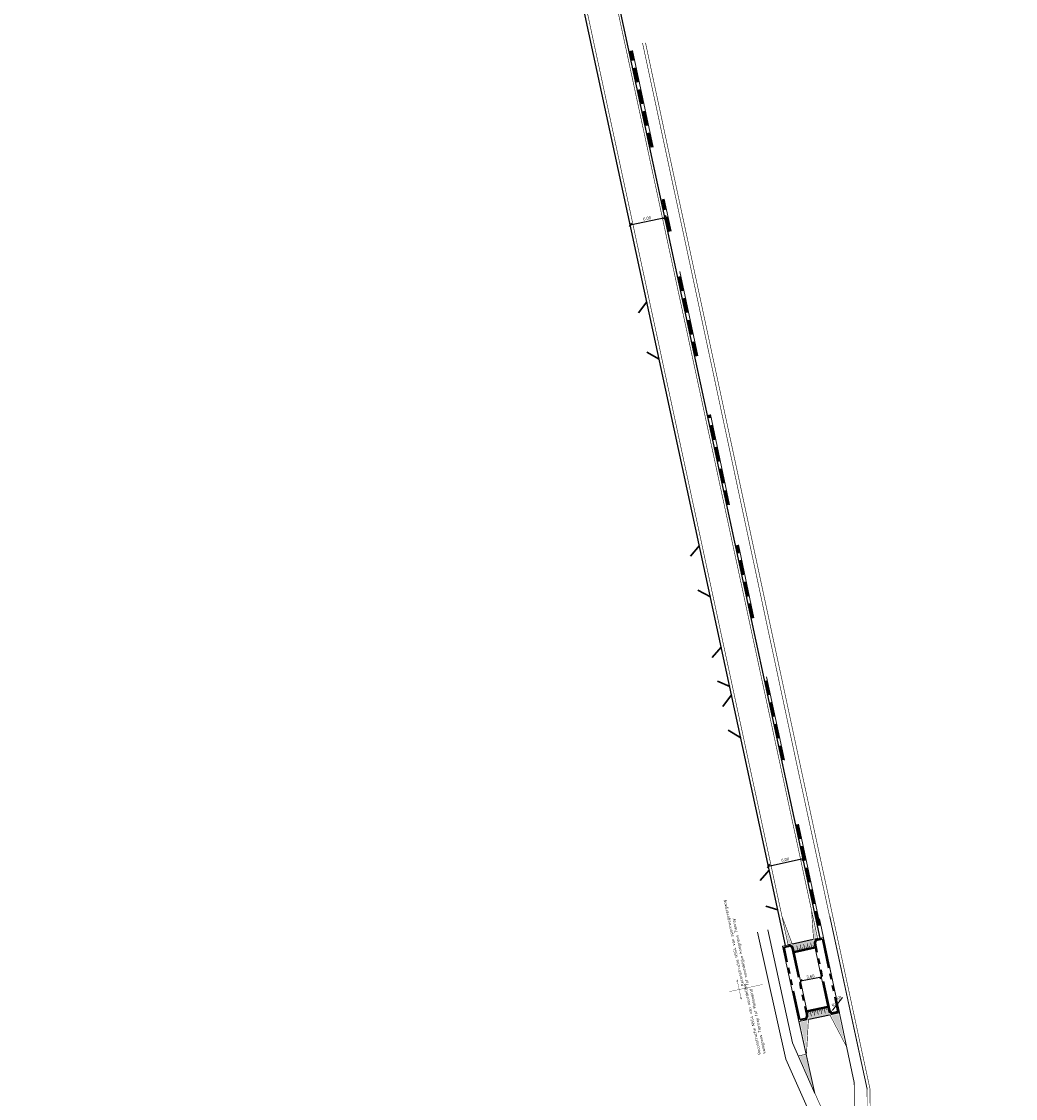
# Model space of a CAD drawing. Header units: metres. Extents: x -5 to 205656, y -9 to 393038.
# Tile 10 of 29: x 203820 to 203988, y 390033 to 390215. Entities that reach past the tile are written whole.
import ezdxf

# ---------------------------------------------------------------- set-up
doc = ezdxf.new("R2010")
doc.units = ezdxf.units.M
for name, pattern in [('DASHED', [0.75, 0.5, -0.25]), ('VH-OPSLUITBAND_100X200', [16, 8, -2, 4, -2]), ('VH-TROTTOIRBAND_180-200', [20, 10, -2, 2, -2, 2, -2]), ('VW-1-1_STREEP', [2, 1, -1])]:
    doc.linetypes.add(name, pattern=pattern)
for name, color, linetype, lineweight in [('N-WE-VH-KANTOPSLUITING_OPSLUITBAND_100X200-G', 7, 'VH-OPSLUITBAND_100X200', 30), ('N-WE-VH-KANTOPSLUITING_TROTTOIRBAND_180 200-G', 6, 'VH-TROTTOIRBAND_180-200', 40), ('N-WE-VH-KANTOPSLUITING_VOORKANTBAND-G', 7, 'Continuous', 15), ('N-WE-VH-VERHARDING_MOLGOOT-NIEUW-VLAK GESTRAAT', 165, 'Continuous', 18), ('N-WE-VW-MARKERING_LANGS_STREEP_11-G', 255, 'VW-1-1_STREEP', 13), ('RWS banden', 130, 'DASHED', 40), ('X-XX-AL-AANKLEDING-M', 7, 'Continuous', 18), ('X-XX-AL-AANPIJLING-M', 7, 'Continuous', 18), ('X-XX-AL-M', 7, 'Continuous', 18)]:
    doc.layers.add(name, color=color, linetype=linetype, lineweight=lineweight)
for name, color, linetype in [('N-WE-VH-KANTVERHARDING-G', 7, 'Continuous'), ('N-WE-VH-PLATEAU-G', 7, 'Continuous'), ('N-WE-VW-MARKERING_LANGS_STREEP-G', 255, 'Continuous'), ('N-WE-VW-MARKERING_PUNTSTUK', 255, 'Continuous')]:
    doc.layers.add(name, color=color, linetype=linetype)
doc.styles.add('NLCS-ISO-M200-T25', font='NLCS-ISO.ttf', dxfattribs={"height": 0.5})
doc.styles.get("Standard").update_dxf_attribs({"font": 'arial.ttf'})
doc.dimstyles.new('NLCS-M200-T25-PIJL_L3_H2', dxfattribs={"dimscale": 0.2, "dimtxt": 2.5, "dimasz": 2.5, "dimexe": 2, "dimexo": 2, "dimgap": 0.7, "dimtad": 1, "dimdec": 3, "dimzin": 0, "dimdsep": 46, "dimtxsty": 'NLCS-ISO-M200-T25', "dimcen": 0, "dimdle": 2, "dimclrd": 256, "dimclre": 256, "dimclrt": 256, "dimazin": 0, "dimtfac": 1, "dimtdec": 3, "dimtofl": 0, "dimtmove": 0, "dimatfit": 3, "dimfxl": 2, "dimfxlon": 1, "dimtfillclr": 256, "dimtolj": 1, "dimtzin": 0, "dimlwd": -1, "dimlwe": -1, "dimarcsym": 0})
doc.dimstyles.new('NLCS_1-200', dxfattribs={"dimscale": 0.2, "dimtxt": 2.5, "dimasz": 2.5, "dimexe": 1.25, "dimexo": 0.625, "dimtad": 1, "dimzin": 1, "dimtxsty": 'Standard', "dimblk": 'OBLIQUE', "dimcen": 0, "dimse1": 1, "dimse2": 1, "dimadec": 0, "dimazin": 0, "dimtfac": 1, "dimtmove": 0, "dimatfit": 3, "dimfxl": 1, "dimarcsym": 0})

# ---------------------------------------------------------------- blocks, each defined once
blk = doc.blocks.new('*U214')
at = {"layer": 'N-WE-VH-PLATEAU-G', "transparency": 33554687}
h = blk.add_hatch(color=251, dxfattribs=at)
h.dxf.hatch_style = 1
h.paths.add_polyline_path([(3.6, -0.5), (3.6, 0.8), (0, 0.8), (0, -0.5)])
at = {"layer": 'N-WE-VH-PLATEAU-G', "color": 7, "true_color": 0xffffff}
for points, const_width in [([(0, 0.9), (3.6, 0.9)], 0.2), ([(0.25, 0.4), (0.25, 0.8)], 0.1), ([(0.55, -0.1), (0.55, 0.8)], 0.1), ([(0.85, 0.4), (0.85, 0.8)], 0.1), ([(1.15, -0.1), (1.15, 0.8)], 0.1), ([(1.45, 0.4), (1.45, 0.8)], 0.1), ([(1.75, -0.1), (1.75, 0.8)], 0.1), ([(2.05, 0.4), (2.05, 0.8)], 0.1), ([(2.35, -0.1), (2.35, 0.8)], 0.1), ([(2.65, 0.4), (2.65, 0.8)], 0.1), ([(2.95, -0.1), (2.95, 0.8)], 0.1), ([(3.25, 0.4), (3.25, 0.8)], 0.1), ([(3.55, -0.1), (3.55, 0.8)], 0.1)]:
    blk.add_lwpolyline(points, dxfattribs=dict(at, const_width=const_width))
at = {"layer": 'N-WE-VH-PLATEAU-G'}
for points in [[(0, 1), (3.6, 1)], [(0, -0.5), (3.6, -0.5)]]:
    blk.add_lwpolyline(points, dxfattribs=at)
at = {"layer": 'N-WE-VH-PLATEAU-G', "color": 7, "true_color": 0xffffff}
blk.add_lwpolyline([(0, 0.8), (3.6, 0.8)], dxfattribs=at)
blk = doc.blocks.new('*U215')
at = {"layer": 'N-WE-VH-PLATEAU-G', "transparency": 33554687}
h = blk.add_hatch(color=251, dxfattribs=at)
h.dxf.hatch_style = 1
h.paths.add_polyline_path([(3.58, -0.5), (3.58, 0.8), (0, 0.8), (0, -0.5)])
at = {"layer": 'N-WE-VH-PLATEAU-G', "color": 7, "true_color": 0xffffff}
for points, const_width in [([(0, 0.9), (3.58, 0.9)], 0.2), ([(0.25, 0.4), (0.25, 0.8)], 0.1), ([(0.55, -0.1), (0.55, 0.8)], 0.1), ([(0.85, 0.4), (0.85, 0.8)], 0.1), ([(1.15, -0.1), (1.15, 0.8)], 0.1), ([(1.45, 0.4), (1.45, 0.8)], 0.1), ([(1.75, -0.1), (1.75, 0.8)], 0.1), ([(2.05, 0.4), (2.05, 0.8)], 0.1), ([(2.35, -0.1), (2.35, 0.8)], 0.1), ([(2.65, 0.4), (2.65, 0.8)], 0.1), ([(2.95, -0.1), (2.95, 0.8)], 0.1)]:
    blk.add_lwpolyline(points, dxfattribs=dict(at, const_width=const_width))
at = {"layer": 'N-WE-VH-PLATEAU-G'}
for points in [[(0, 1), (3.58, 1)], [(0, -0.5), (3.58, -0.5)]]:
    blk.add_lwpolyline(points, dxfattribs=at)
at = {"layer": 'N-WE-VH-PLATEAU-G', "color": 7, "true_color": 0xffffff}
blk.add_lwpolyline([(0, 0.8), (3.58, 0.8)], dxfattribs=at)
blk = doc.blocks.new('_Oblique')
at = {"color": 0, "linetype": 'ByBlock', "lineweight": -2}
blk.add_line((-0.5, -0.5), (0.5, 0.5), dxfattribs=at)
blk = doc.blocks.new('*D176')
at = {"layer": 'X-XX-AL-AANKLEDING-M', "color": 0, "lineweight": -2, "transparency": 16777216}
blk.add_line((203955.16, 390053.33), (203951.63, 390052.63), dxfattribs=at)
at = {"layer": 'X-XX-AL-AANKLEDING-M', "color": 0, "lineweight": -2, "transparency": 16777216, "xscale": 0.5, "yscale": 0.5, "zscale": 0.5}
for p, rotation in [((203951.63, 390052.63), 191.2659464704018), ((203955.16, 390053.33), 11.26594647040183)]:
    blk.add_blockref('_Oblique', p, dxfattribs=dict(at, rotation=rotation))
at = {"layer": 'X-XX-AL-AANKLEDING-M', "color": 0, "transparency": 16777216, "insert": (203953.31, 390053.4), "char_height": 0.5, "attachment_point": 5, "rotation": 11.2659}
blk.add_mtext('3,60', dxfattribs=at)
blk = doc.blocks.new('*D179')
at = {"layer": 'X-XX-AL-AANPIJLING-M', "transparency": 16777216}
blk.add_line((203958.7, 390049.87), (203957.06, 390047.81), dxfattribs=at)
blk.add_solid([(203957, 390047.86), (203957.13, 390047.76), (203956.75, 390047.42)], dxfattribs=at)
at = {"layer": 'X-XX-AL-AANPIJLING-M', "transparency": 16777216, "insert": (203957.73, 390049.28), "char_height": 0.5, "attachment_point": 5, "rotation": 51.4127, "style": 'NLCS-ISO-M200-T25'}
blk.add_mtext('\\A1;R=0.50', dxfattribs=at)
blk = doc.blocks.new('*D263')
at = {"layer": 'X-XX-AL-AANKLEDING-M', "color": 0, "lineweight": -2, "transparency": 16777216}
blk.add_line((203946.2, 390072.1), (203952.07, 390073.36), dxfattribs=at)
at = {"layer": 'X-XX-AL-AANKLEDING-M', "color": 0, "lineweight": -2, "transparency": 16777216, "xscale": 0.5, "yscale": 0.5, "zscale": 0.5}
for p, rotation in [((203952.07, 390073.36), 12.15580278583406), ((203946.2, 390072.1), 192.1558027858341)]:
    blk.add_blockref('_Oblique', p, dxfattribs=dict(at, rotation=rotation))
at = {"layer": 'X-XX-AL-AANKLEDING-M', "color": 0, "transparency": 16777216, "insert": (203949.05, 390073.15), "char_height": 0.5, "attachment_point": 5, "rotation": 12.1558}
blk.add_mtext('6,00', dxfattribs=at)
blk = doc.blocks.new('*D264')
at = {"layer": 'X-XX-AL-AANKLEDING-M', "color": 0, "lineweight": -2, "transparency": 16777216}
blk.add_line((203922.87, 390180.44), (203928.73, 390181.71), dxfattribs=at)
at = {"layer": 'X-XX-AL-AANKLEDING-M', "color": 0, "lineweight": -2, "transparency": 16777216, "xscale": 0.5, "yscale": 0.5, "zscale": 0.5}
for p, rotation in [((203922.87, 390180.44), 192.1558027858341), ((203928.73, 390181.71), 12.15580278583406)]:
    blk.add_blockref('_Oblique', p, dxfattribs=dict(at, rotation=rotation))
at = {"layer": 'X-XX-AL-AANKLEDING-M', "color": 0, "transparency": 16777216, "insert": (203925.71, 390181.49), "char_height": 0.5, "attachment_point": 5, "rotation": 12.1558}
blk.add_mtext('6,00', dxfattribs=at)

msp = doc.modelspace()

# ---------------------------------------------------------------- hatches: boundary and pattern name
at = {"layer": 'N-WE-VW-MARKERING_PUNTSTUK'}
h = msp.add_hatch(color=256, dxfattribs=at)
h.dxf.hatch_style = 1
h.paths.add_polyline_path([(203953.97, 390059.941), (203953.792, 390062.503), (203954.326, 390060.018)])
h = msp.add_hatch(color=256, dxfattribs=at)
h.dxf.hatch_style = 1
h.paths.add_polyline_path([(203950.013, 390059.088), (203949.083, 390061.584), (203949.641, 390059.007)])
h = msp.add_hatch(color=256, dxfattribs=at)
h.dxf.hatch_style = 1
h.paths.add_polyline_path([(203952.535, 390041.35), (203952.794, 390045.963), (203951.583, 390045.703)])
h = msp.add_hatch(color=256, dxfattribs=at)
h.dxf.hatch_style = 1
h.paths.add_polyline_path([(203959.017, 390042.647), (203958.048, 390047.09), (203956.834, 390046.83)])
h = msp.add_hatch(color=256, dxfattribs=at)
h.dxf.hatch_style = 1
h.paths.add_polyline_path([(203953.702, 390034.81), (203952.476, 390040.138), (203951.469, 390039.921)])

# ---------------------------------------------------------------- linework, layer by layer
at = {"layer": 'N-WE-VH-KANTOPSLUITING_OPSLUITBAND_100X200-G', "color": 7, "ltscale": 0.5}
for points in [[(203924.246, 390165.599), (203925.663, 390167.454)], [(203925.645, 390158.944), (203927.757, 390157.746)], [(203933.055, 390124.473), (203934.536, 390126.284)], [(203934.29, 390118.727), (203936.396, 390117.618)], [(203936.716, 390107.343), (203938.234, 390109.103)], [(203937.576, 390103.357), (203939.674, 390102.44)], [(203944.816, 390069.651), (203946.349, 390071.409)], [(203945.766, 390065.34), (203947.8, 390064.719)]]:
    msp.add_lwpolyline(points, dxfattribs=at)
at = {"layer": 'N-WE-VH-KANTOPSLUITING_OPSLUITBAND_100X200-G', "ltscale": 0.5}
for points in [[(203938.495, 390099.05), (203939.974, 390101.022)], [(203939.389, 390095.04), (203941.541, 390093.765)]]:
    msp.add_lwpolyline(points, dxfattribs=at)
at = {"layer": 'N-WE-VH-KANTOPSLUITING_TROTTOIRBAND_180 200-G', "ltscale": 0.5}
for points in [[(203951.491, 390046.1), (203948.838, 390058.416), (203949.644, 390058.59, -0.4145572), (203950.238, 390058.206), (203952.667, 390046.864, -0.41387), (203952.283, 390046.27)], [(203956.574, 390047.706), (203954.131, 390059.045, -0.4142136), (203954.515, 390059.639), (203955.321, 390059.813), (203957.96, 390047.493), (203957.168, 390047.322, -0.4142136)]]:
    msp.add_lwpolyline(points, format="xyb", close=True, dxfattribs=at)
at = {"layer": 'N-WE-VH-KANTOPSLUITING_VOORKANTBAND-G'}
for p, q in [((203954.845, 390063.207), (203960.713, 390035.54)), ((203959.435, 390041.554), (203959.435, 390041.554))]:
    msp.add_line(p, q, dxfattribs=at)
at = {"layer": 'N-WE-VH-KANTOPSLUITING_VOORKANTBAND-G', "flags": 128}
for points in [[(203926.716, 390193.558), (203923.212, 390209.88)], [(203929.744, 390179.398), (203928.604, 390184.793)], [(203934.299, 390158.284), (203931.241, 390172.532)], [(203939.643, 390133.15), (203936.405, 390148.378)], [(203943.744, 390114.037), (203941.132, 390126.352)], [(203948.944, 390090.011), (203945.886, 390104.067)], [(203954.963, 390062.044), (203951.264, 390079.156)], [(203987.946, 389876.413), (203956.289, 390023.385), (203949.153, 390039.457), (203944.341, 390060.929)], [(203954.068, 390033.694), (203951.338, 390045.862)], [(203960.716, 390035.125), (203960.713, 390035.54)]]:
    msp.add_lwpolyline(points, dxfattribs=at)
at = {"layer": 'N-WE-VH-KANTOPSLUITING_VOORKANTBAND-G'}
for points in [[(203962.874, 390034.409), (203956.59, 390063.583)], [(203950.269, 390042.249), (203946.124, 390061.328)], [(203954.068, 390033.694), (203950.269, 390042.249)]]:
    msp.add_lwpolyline(points, dxfattribs=at)
at = {"layer": 'N-WE-VH-KANTOPSLUITING_VOORKANTBAND-G', "flags": 128}
for points in [[(203951.338, 390045.862), (203948.6, 390058.57), (203949.602, 390058.785, -0.4145572), (203950.433, 390058.248), (203952.863, 390046.906, -0.41387), (203952.326, 390046.075)], [(203956.378, 390047.664), (203953.936, 390059.003, -0.4142136), (203954.473, 390059.835), (203955.475, 390060.05), (203958.197, 390047.339), (203957.21, 390047.127, -0.4142136)]]:
    msp.add_lwpolyline(points, format="xyb", close=True, dxfattribs=at)
at = {"layer": 'N-WE-VH-KANTVERHARDING-G', "ltscale": 0.2, "flags": 128}
for points in [[(203954.961, 390059.94), (203910.924, 390264.384, -0.0195257), (203870.62, 390494.871), (203866.206, 390527.602, 0.0170998), (203854.72, 390595.217), (203849.182, 390622.197, -0.0168519), (203845.255, 390645.249), (203844.115, 390653.632, 0.0420971), (203825.73, 390736.159, 0.0360675)], [(203949.096, 390058.676), (203905.059, 390263.121, -0.0195257), (203864.674, 390494.069), (203860.26, 390526.8, 0.0170998), (203848.843, 390594.011), (203843.305, 390620.991, -0.0168519), (203839.309, 390644.441), (203838.17, 390652.824, 0.0420951), (203820.005, 390734.363, 0.0360894)]]:
    msp.add_lwpolyline(points, format="xyb", dxfattribs=at)
at = {"layer": 'N-WE-VH-VERHARDING_MOLGOOT-NIEUW-VLAK GESTRAAT', "const_width": 0.1}
for points in [[(203933.143, 390175.166), (203931.587, 390182.415), (203929.814, 390190.675), (203928.017, 390199.102), (203926.251, 390207.384), (203925.425, 390211.245)], [(203932.677, 390175.057), (203931.531, 390180.396), (203924.939, 390211.141)], [(203962.874, 390034.409), (203961.414, 390041.028), (203950.51, 390091.558), (203932.677, 390175.057)], [(203933.143, 390175.166), (203951.024, 390091.744), (203961.931, 390041.096), (203963.374, 390034.413)], [(203962.936, 390024.817), (203962.874, 390034.409)], [(203963.436, 390024.82), (203963.374, 390034.413)]]:
    msp.add_lwpolyline(points, dxfattribs=at)
at = {"layer": 'N-WE-VW-MARKERING_LANGS_STREEP-G', "const_width": 0.1, "flags": 128}
for points in [[(203954.07, 390033.69), (203951.388, 390045.87)], [(203960.713, 390035.54), (203958.16, 390047.332)]]:
    msp.add_lwpolyline(points, dxfattribs=at)
at = {"layer": 'N-WE-VW-MARKERING_LANGS_STREEP_11-G', "ltscale": 5, "const_width": 0.1, "flags": 128}
for points in [[(203953.491, 390064.63), (203917.557, 390231.454)], [(203948.496, 390063.598), (203912.571, 390230.38)]]:
    msp.add_lwpolyline(points, dxfattribs=at)
at = {"layer": 'N-WE-VW-MARKERING_LANGS_STREEP_11-G', "ltscale": 5, "flags": 128}
for points in [[(203960.713, 390035.54, 0.1, 0.1, 0), (203960.785, 390024.353, 0.1, 0.1, 0), (203975.423, 389956.398, 0.1, 0.1, 0)], [(203973.077, 389955.892, 0.1, 0.1, 0), (203958.439, 390023.848, 0.1, 0.1, 0), (203954.068, 390033.694, 0, 0, 0)]]:
    msp.add_lwpolyline(points, format="xyseb", dxfattribs=at)
at = {"layer": 'N-WE-VW-MARKERING_PUNTSTUK', "const_width": 0.1}
for points in [[(203950.206, 390058.982), (203948.495, 390063.598), (203949.523, 390058.829)], [(203953.83, 390059.756), (203953.491, 390064.63), (203954.509, 390059.902)]]:
    msp.add_lwpolyline(points, close=True, dxfattribs=at)
for points in [[(203952.63, 390040.226), (203952.958, 390046.158), (203951.445, 390045.832)], [(203959.398, 390041.599), (203956.605, 390046.938), (203958.12, 390047.27)], [(203954.068, 390033.694), (203951.242, 390040.058)]]:
    msp.add_lwpolyline(points, dxfattribs=at)
at = {"layer": 'N-WE-VW-MARKERING_PUNTSTUK', "const_width": 0.1, "elevation": -19.356}
msp.add_lwpolyline([(203952.635, 390040.318), (203951.259, 390040.021)], dxfattribs=at)
at = {"layer": 'RWS banden', "ltscale": 5}
for points in [[(203926.432, 390193.49), (203922.928, 390209.812)], [(203926.569, 390193.527), (203923.065, 390209.848)], [(203929.494, 390179.256), (203928.353, 390184.651)], [(203929.598, 390179.367), (203928.457, 390184.762)], [(203934.004, 390158.216), (203930.945, 390172.464)], [(203934.153, 390158.253), (203931.094, 390172.5)], [(203939.369, 390133.08), (203936.131, 390148.307)], [(203939.497, 390133.119), (203936.258, 390148.346)], [(203943.512, 390113.905), (203940.888, 390126.205)], [(203943.597, 390114.006), (203940.986, 390126.321)], [(203948.695, 390089.977), (203945.636, 390104.033)], [(203948.798, 390089.979), (203945.739, 390104.035)], [(203954.716, 390061.99), (203951.018, 390079.102)], [(203954.816, 390062.012), (203951.118, 390079.124)]]:
    msp.add_lwpolyline(points, dxfattribs=at)
at = {"layer": 'X-XX-AL-M', "color": 7, "ltscale": 0.5, "const_width": 0.05}
for points in [[(203940.875, 390052.571), (203940.906, 390052.914), (203941.074, 390052.614)], [(203940.906, 390052.914), (203941.263, 390051.249)], [(203945.228, 390052.098), (203939.599, 390050.892)], [(203941.619, 390049.583), (203941.263, 390051.249)], [(203941.451, 390049.883), (203941.619, 390049.583), (203941.65, 390049.926)]]:
    msp.add_lwpolyline(points, dxfattribs=at)

# ---------------------------------------------------------------- block references
at = {"layer": 'N-WE-VH-PLATEAU-G'}
for name, p, rotation in [('*U215', (203953.893, 390059.199), 192.1558027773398), ('*U214', (203952.901, 390046.71), 12.15580277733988)]:
    msp.add_blockref(name, p, dxfattribs=dict(at, rotation=rotation))

# ---------------------------------------------------------------- texts
at = {"layer": 'X-XX-AL-M', "color": 7, "ltscale": 0.5, "char_height": 0.5, "attachment_point": 1, "rotation": 102.01, "style": 'NLCS-ISO-M200-T25'}
for s, insert in [('{\\fNLCS-ISO|b0|i0|c0|p34;\\C256;Reconstructie N554 van spoorwegovergang \\Ptot noordelijke komgrens Tienray}', (203941.595, 390051.766)), ('{\\C256;Reconstructie N554 van noordelijke \\Pkomgrens Tienray tot Moleneind }', (203944.457, 390040.192))]:
    msp.add_mtext_dynamic_manual_height_columns(s, width=66.97501, gutter_width=12.5, heights=[0], dxfattribs=dict(at, insert=insert))

# ---------------------------------------------------------------- dimensions: what is measured, and where the dimension line sits
at = {"layer": 'X-XX-AL-AANKLEDING-M'}
for p1, p2, picture, middle in [((203922.867, 390180.444), (203928.733, 390181.707), '*D264', (203925.71, 390181.491)), ((203946.205, 390072.098), (203952.07, 390073.362), '*D263', (203949.048, 390073.146)), ((203955.16, 390053.334), (203951.629, 390052.63), '*D176', (203953.311, 390053.399))]:
    dim = msp.add_aligned_dim(p1=p1, p2=p2, distance=0, dimstyle='NLCS_1-200', dxfattribs=at)
    dim.commit()
    dim.dimension.update_dxf_attribs({"geometry": picture, "text_midpoint": middle})
at = {"layer": 'X-XX-AL-AANPIJLING-M'}
dim = msp.add_radius_dim(center=(203957.062, 390047.811), mpoint=(203956.751, 390047.42), dimstyle='NLCS-M200-T25-PIJL_L3_H2', override={"dimdec": 2, "dimpost": 'R=<>'}, dxfattribs=at)
dim.commit()
dim.dimension.update_dxf_attribs({"geometry": '*D179', "text_midpoint": (203958.039, 390049.034), "dimtype": 164})

doc.saveas('drawing.dxf')
